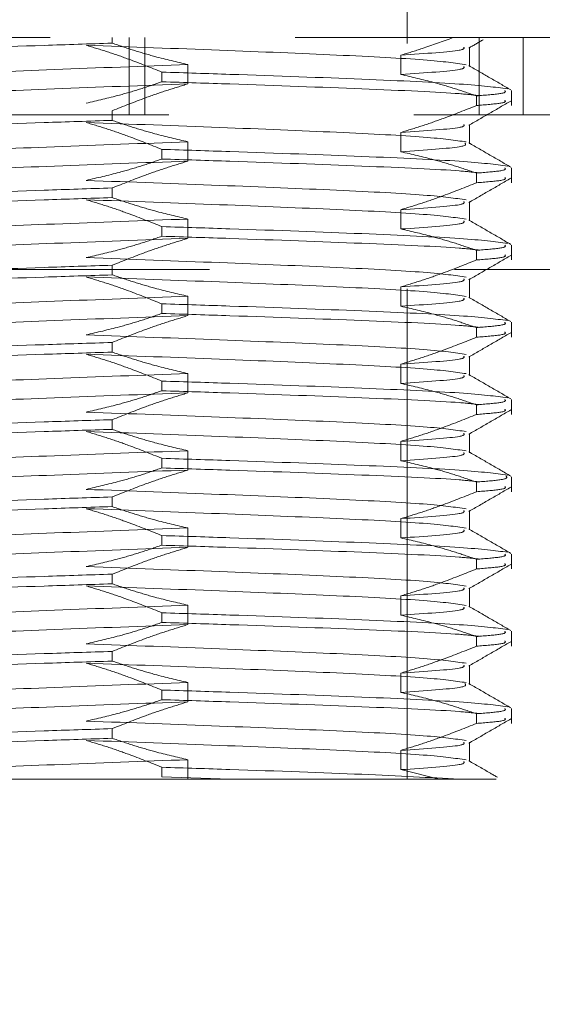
# Model space of a CAD drawing. Header units: millimetres. Extents: x 373 to 928, y 275 to 747.
# Tile 61 of 117: x 706.77 to 708.12, y 356.12 to 358.67. Entities that reach past the tile are written whole.
import ezdxf

# ---------------------------------------------------------------- set-up
doc = ezdxf.new("R2010")
doc.units = ezdxf.units.MM
doc.linetypes.add('HIDDEN', pattern=[1.905, 1.27, -0.635])
doc.styles.add('SLDTEXTSTYLE0', font='TXT', dxfattribs={"width": 0.75})
doc.dimstyles.new('SLDDIMSTYLE0', dxfattribs={"dimtxt": 3.5, "dimasz": 3.556, "dimexe": 0, "dimexo": 0.0625, "dimgap": 0.875, "dimtad": 1, "dimdec": 0, "dimlfac": 5, "dimrnd": 1e-09, "dimzin": 12, "dimdsep": 46, "dimtxsty": 'SLDTEXTSTYLE0', "dimblk1": 'CLOSED', "dimblk2": 'CLOSED', "dimsah": 1, "dimcen": 0.09, "dimadec": 0, "dimazin": 3, "dimtfac": 1, "dimtdec": 0, "dimtofl": 0, "dimtmove": 0, "dimatfit": 3, "dimldrblk": 'CLOSED', "dimfxl": 0, "dimfrac": 2, "dimtolj": 1, "dimtzin": 12, "dimarcsym": 0})

# ---------------------------------------------------------------- blocks, each defined once
blk = doc.blocks.new('_Closed')
at = {"color": 0, "linetype": 'ByBlock', "lineweight": -2}
for p, q in [((-1, 0.166667), (0, 0)), ((-1, 0.166667), (-1, -0.166667)), ((0, 0), (-1, -0.166667)), ((0, 0), (-1, 0))]:
    blk.add_line(p, q, dxfattribs=at)
blk = doc.blocks.new('_D')
at = {"color": 7, "linetype": 'Continuous', "lineweight": 0}
for p, q in [((715.4742, 535.1976), (750.6968, 535.1976)), ((749.6968, 535.1976), (749.6968, 275.2266)), ((668.6714, 275.2266), (750.6968, 275.2266))]:
    blk.add_line(p, q, dxfattribs=at)
at = {"color": 7, "linetype": 'Continuous', "lineweight": 18, "xscale": 3.556, "yscale": 3.556}
for p, rotation in [((749.6968, 535.1976, -1.633), 90.0000000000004), ((749.6968, 275.2266, -1.633), 270.0000000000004)]:
    blk.add_blockref('_Closed', p, dxfattribs=dict(at, rotation=rotation))
at = {"color": 7, "linetype": 'Continuous', "lineweight": 18, "insert": (745.1851, 417.7291), "char_height": 3.5, "attachment_point": 1, "rotation": 90, "style": 'SLDTEXTSTYLE0'}
blk.add_mtext('1300', dxfattribs=at)

msp = doc.modelspace()

# ---------------------------------------------------------------- linework, layer by layer
at = {"color": 7, "linetype": 'HIDDEN', "lineweight": 18}
for p, q in [((707.774, 356.7014), (707.774, 360.6214)), ((703.674, 358.6214), (708.8062, 358.6214)), ((707.0095, 358.6072), (707.0095, 358.6214)), ((707.0537, 358.4214), (707.0537, 358.6214)), ((707.0942, 358.4214), (707.0942, 358.6214)), ((707.9603, 358.4214), (707.9603, 358.6214)), ((708.074, 358.4214), (708.074, 358.6214)), ((707.9357, 358.5468), (707.9357, 358.5968)), ((707.7572, 358.526), (707.7572, 358.576)), ((707.2059, 358.5518), (707.2059, 358.5018)), ((707.1384, 358.5072), (707.1384, 358.5322)), ((707.9535, 358.4707), (707.9535, 358.4457)), ((708.044, 358.4457), (708.044, 358.4844)), ((709.0609, 358.4214), (703.174, 358.4214)), ((707.0095, 358.4072), (707.0095, 358.4322)), ((707.9357, 358.3468), (707.9357, 358.3968)), ((707.7572, 358.326), (707.7572, 358.376)), ((707.2059, 358.3518), (707.2059, 358.3018)), ((707.1384, 358.3072), (707.1384, 358.3322)), ((708.044, 358.2457), (708.044, 358.2844)), ((707.9535, 358.2707), (707.9535, 358.2457)), ((707.0095, 358.2072), (707.0095, 358.2322)), ((707.9357, 358.1468), (707.9357, 358.1968)), ((707.7572, 358.126), (707.7572, 358.176)), ((707.1384, 358.1072), (707.1384, 358.1322)), ((707.2059, 358.1518), (707.2059, 358.1018)), ((708.044, 358.0457), (708.044, 358.0844)), ((707.9535, 358.0707), (707.9535, 358.0457)), ((707.0095, 358.0072), (707.0095, 358.0322)), ((711.0717, 358.0214), (703.0762, 358.0214)), ((707.9357, 357.9468), (707.9357, 357.9968)), ((707.7572, 357.926), (707.7572, 357.976)), ((707.1384, 357.9072), (707.1384, 357.9322)), ((707.2059, 357.9518), (707.2059, 357.9018)), ((708.044, 357.8457), (708.044, 357.8844)), ((707.9535, 357.8707), (707.9535, 357.8457)), ((707.0095, 357.8072), (707.0095, 357.8322)), ((707.7572, 357.726), (707.7572, 357.776)), ((707.9357, 357.7468), (707.9357, 357.7968)), ((707.2059, 357.7518), (707.2059, 357.7018)), ((707.1384, 357.7072), (707.1384, 357.7322)), ((708.044, 357.6457), (708.044, 357.6844)), ((707.9535, 357.6707), (707.9535, 357.6457)), ((707.0095, 357.6072), (707.0095, 357.6322)), ((707.9357, 357.5468), (707.9357, 357.5968)), ((707.7572, 357.526), (707.7572, 357.576)), ((707.2059, 357.5518), (707.2059, 357.5018)), ((707.1384, 357.5072), (707.1384, 357.5322)), ((707.9535, 357.4707), (707.9535, 357.4457)), ((708.044, 357.4457), (708.044, 357.4844)), ((707.0095, 357.4072), (707.0095, 357.4322)), ((707.9357, 357.3468), (707.9357, 357.3968)), ((707.7572, 357.326), (707.7572, 357.376)), ((707.2059, 357.3518), (707.2059, 357.3018)), ((707.1384, 357.3072), (707.1384, 357.3322)), ((707.9535, 357.2707), (707.9535, 357.2457)), ((708.044, 357.2457), (708.044, 357.2844)), ((707.0095, 357.2072), (707.0095, 357.2322)), ((707.9357, 357.1468), (707.9357, 357.1968)), ((707.7572, 357.126), (707.7572, 357.176)), ((707.2059, 357.1518), (707.2059, 357.1018)), ((707.1384, 357.1072), (707.1384, 357.1322)), ((707.9535, 357.0707), (707.9535, 357.0457)), ((708.044, 357.0457), (708.044, 357.0844)), ((707.0095, 357.0072), (707.0095, 357.0322)), ((707.9357, 356.9468), (707.9357, 356.9968)), ((707.7572, 356.926), (707.7572, 356.976)), ((707.1384, 356.9072), (707.1384, 356.9322)), ((707.2059, 356.9518), (707.2059, 356.9018)), ((708.044, 356.8457), (708.044, 356.8844)), ((707.9535, 356.8707), (707.9535, 356.8457)), ((707.0095, 356.8072), (707.0095, 356.8322)), ((707.9357, 356.7468), (707.9357, 356.7968)), ((707.7572, 356.726), (707.7572, 356.776)), ((707.1384, 356.7072), (707.1384, 356.7322)), ((707.2059, 356.7518), (707.2059, 356.7018)), ((707.3147, 356.7014), (707.1384, 356.7072)), ((707.8566, 356.7014), (707.7572, 356.726)), ((707.1958, 356.7014), (707.2059, 356.7018)), ((707.1958, 356.7014), (707.2046, 356.7014)), ((707.2059, 356.7018), (707.2046, 356.7014)), ((707.2046, 356.7014), (707.8566, 356.7014))]:
    msp.add_line(p, q, dxfattribs=at)
for points, knots in [([(707.7572, 358.576), (707.7756, 358.5816), (707.821, 358.5953), (707.8656, 358.6117), (707.8921, 358.6214)], [0, 0, 0, 0, 0.406614, 1, 1, 1, 1]), ([(707.9338, 358.5947), (707.9455, 358.6015), (707.9578, 358.6086), (707.9702, 358.6157), (707.9708, 358.6161)], [0, 0, 0, 0, 0.9514352, 1, 1, 1, 1]), ([(706.1211, 358.5594), (706.1166, 358.5609), (706.0994, 358.5666), (706.2238, 358.5764), (706.475, 358.5889), (706.7658, 358.5993), (706.9504, 358.6053), (707.0095, 358.6072)], [0, 0, 0, 0, 0.094064, 0.355006, 0.615949, 0.876891, 1, 1, 1, 1]), ([(707.927, 358.5514), (707.8982, 358.5556), (707.8407, 358.5639), (707.6031, 358.5764), (707.2898, 358.589), (707.0591, 358.5975), (706.942, 358.6018)], [0, 0, 0, 0, 0.248154, 0.496308, 0.744462, 1, 1, 1, 1]), ([(706.942, 358.6018), (706.9604, 358.5962), (706.9973, 358.5851), (707.0629, 358.5623), (707.1096, 358.5436), (707.1384, 358.5322)], [0, 0, 0, 0, 0.278221, 0.556433, 1, 1, 1, 1]), ([(707.0095, 358.6072), (707.0278, 358.601), (707.0644, 358.5886), (707.1297, 358.5693), (707.1772, 358.5584), (707.2059, 358.5518)], [0, 0, 0, 0, 0.282643, 0.565293, 1, 1, 1, 1]), ([(707.7572, 358.576), (707.8213, 358.5803), (707.9253, 358.5873), (707.9218, 358.5942), (707.9204, 358.5969)], [0, 0, 0, 0, 0.617401, 1, 1, 1, 1]), ([(706.2275, 358.4969), (706.2234, 358.4984), (706.2081, 358.5041), (706.3187, 358.5139), (706.5417, 358.5264), (706.8589, 358.539), (707.0891, 358.5475), (707.2059, 358.5518)], [0, 0, 0, 0, 0.0824, 0.310106, 0.537812, 0.765518, 1, 1, 1, 1]), ([(707.7572, 358.526), (707.8213, 358.5303), (707.9254, 358.5373), (707.9218, 358.5443), (707.9204, 358.5469)], [0, 0, 0, 0, 0.616886, 1, 1, 1, 1]), ([(708.0424, 358.4861), (708.0243, 358.4966), (707.9882, 358.5175), (707.952, 358.5384), (707.9339, 358.5489)], [0, 0, 0, 0, 0.500045, 1, 1, 1, 1]), ([(708.0342, 358.4889), (708.0018, 358.4931), (707.937, 358.5014), (707.6694, 358.5139), (707.3825, 358.5243), (707.1976, 358.5303), (707.1384, 358.5322)], [0, 0, 0, 0, 0.288036, 0.576072, 0.864108, 1, 1, 1, 1]), ([(707.9535, 358.4707), (707.9353, 358.4769), (707.8987, 358.4892), (707.8334, 358.5086), (707.7859, 358.5195), (707.7572, 358.526)], [0, 0, 0, 0, 0.2826427, 0.5652926, 1, 1, 1, 1]), ([(706.2275, 358.4469), (706.2234, 358.4484), (706.2081, 358.4541), (706.3187, 358.4639), (706.5417, 358.4764), (706.8589, 358.489), (707.0891, 358.4975), (707.2059, 358.5018)], [0, 0, 0, 0, 0.0821086, 0.3098871, 0.5376656, 0.7654441, 1, 1, 1, 1]), ([(707.1384, 358.5072), (707.1201, 358.501), (707.0835, 358.4886), (707.0182, 358.4693), (706.9707, 358.4584), (706.942, 358.4518)], [0, 0, 0, 0, 0.282643, 0.565293, 1, 1, 1, 1]), ([(707.2059, 358.5018), (707.1875, 358.4962), (707.1506, 358.4851), (707.085, 358.4623), (707.0383, 358.4436), (707.0095, 358.4322)], [0, 0, 0, 0, 0.278221, 0.556433, 1, 1, 1, 1]), ([(707.9601, 358.4713), (707.9452, 358.473), (707.8942, 358.4789), (707.6658, 358.4889), (707.3829, 358.4993), (707.1977, 358.5053), (707.1384, 358.5072)], [0, 0, 0, 0, 0.142165, 0.489216, 0.836266, 1, 1, 1, 1]), ([(707.9535, 358.4707), (707.9771, 358.4726), (708.0327, 358.4771), (708.0289, 358.4817), (708.0268, 358.4844)], [0, 0, 0, 0, 0.424533, 1, 1, 1, 1]), ([(707.7572, 358.376), (707.7756, 358.3816), (707.8125, 358.3928), (707.8781, 358.4156), (707.9248, 358.4342), (707.9535, 358.4457)], [0, 0, 0, 0, 0.278221, 0.556433, 1, 1, 1, 1]), ([(707.9338, 358.3947), (707.9519, 358.4051), (707.988, 358.426), (708.0242, 358.4469), (708.0422, 358.4574)], [0, 0, 0, 0, 0.499963, 1, 1, 1, 1]), ([(707.9535, 358.4457), (707.9771, 358.4476), (708.0327, 358.4521), (708.0289, 358.4567), (708.0268, 358.4594)], [0, 0, 0, 0, 0.424533, 1, 1, 1, 1]), ([(706.1211, 358.3594), (706.1166, 358.3609), (706.0994, 358.3666), (706.2238, 358.3764), (706.475, 358.3889), (706.7658, 358.3993), (706.9504, 358.4053), (707.0095, 358.4072)], [0, 0, 0, 0, 0.0940641, 0.3550063, 0.6159486, 0.8768909, 1, 1, 1, 1]), ([(707.927, 358.3514), (707.8982, 358.3556), (707.8407, 358.3639), (707.6031, 358.3764), (707.2898, 358.389), (707.0591, 358.3975), (706.942, 358.4018)], [0, 0, 0, 0, 0.248154, 0.496308, 0.744462, 1, 1, 1, 1]), ([(706.942, 358.4018), (706.9604, 358.3962), (706.9973, 358.3851), (707.0629, 358.3623), (707.1096, 358.3436), (707.1384, 358.3322)], [0, 0, 0, 0, 0.278221, 0.556433, 1, 1, 1, 1]), ([(707.0095, 358.4072), (707.0278, 358.401), (707.0644, 358.3886), (707.1297, 358.3693), (707.1772, 358.3584), (707.2059, 358.3518)], [0, 0, 0, 0, 0.282643, 0.565293, 1, 1, 1, 1]), ([(707.7572, 358.376), (707.8213, 358.3803), (707.9253, 358.3873), (707.9218, 358.3942), (707.9204, 358.3969)], [0, 0, 0, 0, 0.617401, 1, 1, 1, 1]), ([(706.2275, 358.2969), (706.2234, 358.2984), (706.2081, 358.3041), (706.3187, 358.3139), (706.5417, 358.3264), (706.8589, 358.339), (707.0891, 358.3475), (707.2059, 358.3518)], [0, 0, 0, 0, 0.0824, 0.310106, 0.537812, 0.765518, 1, 1, 1, 1]), ([(707.7572, 358.326), (707.8201, 358.3303), (707.9322, 358.338), (707.9261, 358.3456), (707.9234, 358.349)], [0, 0, 0, 0, 0.5617784, 1, 1, 1, 1]), ([(708.0424, 358.2861), (708.0243, 358.2966), (707.9882, 358.3175), (707.952, 358.3384), (707.9339, 358.3489)], [0, 0, 0, 0, 0.500045, 1, 1, 1, 1]), ([(708.0342, 358.2889), (708.0018, 358.2931), (707.937, 358.3014), (707.6694, 358.3139), (707.3825, 358.3243), (707.1976, 358.3303), (707.1384, 358.3322)], [0, 0, 0, 0, 0.288036, 0.576072, 0.864108, 1, 1, 1, 1]), ([(707.9535, 358.2707), (707.9353, 358.2769), (707.8987, 358.2892), (707.8334, 358.3086), (707.7859, 358.3195), (707.7572, 358.326)], [0, 0, 0, 0, 0.282643, 0.565293, 1, 1, 1, 1]), ([(706.2275, 358.2469), (706.2234, 358.2484), (706.2081, 358.2541), (706.3187, 358.2639), (706.5417, 358.2764), (706.8589, 358.289), (707.0891, 358.2975), (707.2059, 358.3018)], [0, 0, 0, 0, 0.082109, 0.309887, 0.537666, 0.765444, 1, 1, 1, 1]), ([(707.1384, 358.3072), (707.1201, 358.301), (707.0835, 358.2886), (707.0182, 358.2693), (706.9707, 358.2584), (706.942, 358.2518)], [0, 0, 0, 0, 0.2826427, 0.5652926, 1, 1, 1, 1]), ([(707.2059, 358.3018), (707.1875, 358.2962), (707.1506, 358.2851), (707.085, 358.2623), (707.0383, 358.2436), (707.0095, 358.2322)], [0, 0, 0, 0, 0.278221, 0.556433, 1, 1, 1, 1]), ([(707.9601, 358.2713), (707.9452, 358.273), (707.8942, 358.2789), (707.6658, 358.2889), (707.3829, 358.2993), (707.1977, 358.3053), (707.1384, 358.3072)], [0, 0, 0, 0, 0.1421653, 0.4892158, 0.8362662, 1, 1, 1, 1]), ([(707.9535, 358.2707), (707.9771, 358.2726), (708.0327, 358.2771), (708.0289, 358.2817), (708.0268, 358.2844)], [0, 0, 0, 0, 0.424533, 1, 1, 1, 1]), ([(707.9535, 358.2457), (707.9771, 358.2476), (708.0327, 358.2521), (708.0289, 358.2567), (708.0268, 358.2594)], [0, 0, 0, 0, 0.424533, 1, 1, 1, 1]), ([(707.927, 358.2014), (707.8982, 358.2056), (707.8407, 358.2139), (707.6031, 358.2264), (707.2898, 358.239), (707.0591, 358.2475), (706.942, 358.2518)], [0, 0, 0, 0, 0.2481541, 0.4963082, 0.7444623, 1, 1, 1, 1]), ([(707.7572, 358.176), (707.7756, 358.1816), (707.8125, 358.1928), (707.8781, 358.2156), (707.9248, 358.2342), (707.9535, 358.2457)], [0, 0, 0, 0, 0.278221, 0.556433, 1, 1, 1, 1]), ([(707.9338, 358.1947), (707.9519, 358.2051), (707.988, 358.226), (708.0242, 358.2469), (708.0422, 358.2574)], [0, 0, 0, 0, 0.499963, 1, 1, 1, 1]), ([(706.1211, 358.1844), (706.1166, 358.1859), (706.0994, 358.1916), (706.2238, 358.2014), (706.475, 358.2139), (706.7658, 358.2243), (706.9504, 358.2303), (707.0095, 358.2322)], [0, 0, 0, 0, 0.094064, 0.355006, 0.615949, 0.876891, 1, 1, 1, 1]), ([(706.1211, 358.1594), (706.1166, 358.1609), (706.0994, 358.1666), (706.2238, 358.1764), (706.475, 358.1889), (706.7658, 358.1993), (706.9504, 358.2053), (707.0095, 358.2072)], [0, 0, 0, 0, 0.094064, 0.355006, 0.615949, 0.876891, 1, 1, 1, 1]), ([(707.0095, 358.2072), (707.0278, 358.201), (707.0644, 358.1886), (707.1297, 358.1693), (707.1772, 358.1584), (707.2059, 358.1518)], [0, 0, 0, 0, 0.282643, 0.565293, 1, 1, 1, 1]), ([(707.927, 358.1514), (707.8982, 358.1556), (707.8407, 358.1639), (707.6031, 358.1764), (707.2898, 358.189), (707.0591, 358.1975), (706.942, 358.2018)], [0, 0, 0, 0, 0.248154, 0.496308, 0.744462, 1, 1, 1, 1]), ([(706.942, 358.2018), (706.9604, 358.1962), (706.9973, 358.1851), (707.0629, 358.1623), (707.1096, 358.1436), (707.1384, 358.1322)], [0, 0, 0, 0, 0.278221, 0.556433, 1, 1, 1, 1]), ([(707.7572, 358.176), (707.8213, 358.1803), (707.9253, 358.1873), (707.9218, 358.1942), (707.9204, 358.1969)], [0, 0, 0, 0, 0.617401, 1, 1, 1, 1]), ([(706.2275, 358.0969), (706.2234, 358.0984), (706.2081, 358.1041), (706.3187, 358.1139), (706.5417, 358.1264), (706.8589, 358.139), (707.0891, 358.1475), (707.2059, 358.1518)], [0, 0, 0, 0, 0.0824, 0.310106, 0.537812, 0.765518, 1, 1, 1, 1]), ([(708.0342, 358.0889), (708.0018, 358.0931), (707.937, 358.1014), (707.6694, 358.1139), (707.3825, 358.1243), (707.1976, 358.1303), (707.1384, 358.1322)], [0, 0, 0, 0, 0.288036, 0.576072, 0.864108, 1, 1, 1, 1]), ([(707.7572, 358.126), (707.8213, 358.1303), (707.9254, 358.1373), (707.9218, 358.1443), (707.9204, 358.1469)], [0, 0, 0, 0, 0.616886, 1, 1, 1, 1]), ([(708.0424, 358.0861), (708.0243, 358.0966), (707.9882, 358.1175), (707.952, 358.1384), (707.9339, 358.1489)], [0, 0, 0, 0, 0.500045, 1, 1, 1, 1]), ([(707.1384, 358.1072), (707.1201, 358.101), (707.0835, 358.0886), (707.0182, 358.0693), (706.9707, 358.0584), (706.942, 358.0518)], [0, 0, 0, 0, 0.2826427, 0.5652926, 1, 1, 1, 1]), ([(707.9601, 358.0713), (707.9452, 358.073), (707.8942, 358.0789), (707.6658, 358.0889), (707.3829, 358.0993), (707.1977, 358.1053), (707.1384, 358.1072)], [0, 0, 0, 0, 0.142165, 0.489216, 0.836266, 1, 1, 1, 1]), ([(707.9535, 358.0707), (707.9353, 358.0769), (707.8987, 358.0892), (707.8334, 358.1086), (707.7859, 358.1195), (707.7572, 358.126)], [0, 0, 0, 0, 0.282643, 0.565293, 1, 1, 1, 1]), ([(706.2275, 358.0469), (706.2234, 358.0484), (706.2081, 358.0541), (706.3187, 358.0639), (706.5417, 358.0764), (706.8589, 358.089), (707.0891, 358.0975), (707.2059, 358.1018)], [0, 0, 0, 0, 0.082109, 0.309887, 0.537666, 0.765444, 1, 1, 1, 1]), ([(707.2059, 358.1018), (707.1875, 358.0962), (707.1506, 358.0851), (707.085, 358.0623), (707.0383, 358.0436), (707.0095, 358.0322)], [0, 0, 0, 0, 0.278221, 0.556433, 1, 1, 1, 1]), ([(707.9535, 358.0707), (707.9771, 358.0726), (708.0327, 358.0771), (708.0289, 358.0817), (708.0268, 358.0844)], [0, 0, 0, 0, 0.424533, 1, 1, 1, 1]), ([(707.9338, 357.9947), (707.9519, 358.0051), (707.988, 358.026), (708.0242, 358.0469), (708.0422, 358.0574)], [0, 0, 0, 0, 0.499963, 1, 1, 1, 1]), ([(707.9535, 358.0457), (707.9771, 358.0476), (708.0327, 358.0521), (708.0289, 358.0567), (708.0268, 358.0594)], [0, 0, 0, 0, 0.424533, 1, 1, 1, 1]), ([(706.1211, 357.9844), (706.1166, 357.9859), (706.0994, 357.9916), (706.2238, 358.0014), (706.475, 358.0139), (706.7658, 358.0243), (706.9504, 358.0303), (707.0095, 358.0322)], [0, 0, 0, 0, 0.094064, 0.355006, 0.615949, 0.876891, 1, 1, 1, 1]), ([(707.927, 358.0014), (707.8982, 358.0056), (707.8407, 358.0139), (707.6031, 358.0264), (707.2898, 358.039), (707.0591, 358.0475), (706.942, 358.0518)], [0, 0, 0, 0, 0.248154, 0.496308, 0.744462, 1, 1, 1, 1]), ([(707.7572, 357.976), (707.7756, 357.9816), (707.8125, 357.9928), (707.8781, 358.0156), (707.9248, 358.0342), (707.9535, 358.0457)], [0, 0, 0, 0, 0.278221, 0.556433, 1, 1, 1, 1]), ([(706.1211, 357.9594), (706.1166, 357.9609), (706.0994, 357.9666), (706.2238, 357.9764), (706.475, 357.9889), (706.7658, 357.9993), (706.9504, 358.0053), (707.0095, 358.0072)], [0, 0, 0, 0, 0.094064, 0.355006, 0.615949, 0.876891, 1, 1, 1, 1]), ([(707.0095, 358.0072), (707.0278, 358.001), (707.0644, 357.9886), (707.1297, 357.9693), (707.1772, 357.9584), (707.2059, 357.9518)], [0, 0, 0, 0, 0.282643, 0.565293, 1, 1, 1, 1]), ([(707.927, 357.9514), (707.8982, 357.9556), (707.8407, 357.9639), (707.6031, 357.9764), (707.2898, 357.989), (707.0591, 357.9975), (706.942, 358.0018)], [0, 0, 0, 0, 0.248154, 0.496308, 0.744462, 1, 1, 1, 1]), ([(706.942, 358.0018), (706.9604, 357.9962), (706.9973, 357.9851), (707.0629, 357.9623), (707.1096, 357.9436), (707.1384, 357.9322)], [0, 0, 0, 0, 0.278221, 0.556433, 1, 1, 1, 1]), ([(707.7572, 357.976), (707.8213, 357.9803), (707.9253, 357.9873), (707.9218, 357.9942), (707.9204, 357.9969)], [0, 0, 0, 0, 0.617401, 1, 1, 1, 1]), ([(706.2275, 357.8969), (706.2234, 357.8984), (706.2081, 357.9041), (706.3187, 357.9139), (706.5417, 357.9264), (706.8589, 357.939), (707.0891, 357.9475), (707.2059, 357.9518)], [0, 0, 0, 0, 0.0824, 0.310106, 0.537812, 0.765518, 1, 1, 1, 1]), ([(708.0342, 357.8889), (708.0018, 357.8931), (707.937, 357.9014), (707.6694, 357.9139), (707.3825, 357.9243), (707.1976, 357.9303), (707.1384, 357.9322)], [0, 0, 0, 0, 0.288036, 0.576072, 0.864108, 1, 1, 1, 1]), ([(707.7572, 357.926), (707.8213, 357.9303), (707.9254, 357.9373), (707.9218, 357.9443), (707.9204, 357.9469)], [0, 0, 0, 0, 0.616886, 1, 1, 1, 1]), ([(708.0424, 357.8861), (708.0243, 357.8966), (707.9882, 357.9175), (707.952, 357.9384), (707.9339, 357.9489)], [0, 0, 0, 0, 0.5000446, 1, 1, 1, 1]), ([(706.2275, 357.8469), (706.2234, 357.8484), (706.2081, 357.8541), (706.3187, 357.8639), (706.5417, 357.8764), (706.8589, 357.889), (707.0891, 357.8975), (707.2059, 357.9018)], [0, 0, 0, 0, 0.082109, 0.309887, 0.537666, 0.765444, 1, 1, 1, 1]), ([(707.1384, 357.9072), (707.1201, 357.901), (707.0835, 357.8886), (707.0182, 357.8693), (706.9707, 357.8584), (706.942, 357.8518)], [0, 0, 0, 0, 0.282643, 0.565293, 1, 1, 1, 1]), ([(707.2059, 357.9018), (707.1875, 357.8962), (707.1506, 357.8851), (707.085, 357.8623), (707.0383, 357.8436), (707.0095, 357.8322)], [0, 0, 0, 0, 0.278221, 0.556433, 1, 1, 1, 1]), ([(707.9601, 357.8713), (707.9452, 357.873), (707.8942, 357.8789), (707.6658, 357.8889), (707.3829, 357.8993), (707.1977, 357.9053), (707.1384, 357.9072)], [0, 0, 0, 0, 0.1421653, 0.4892158, 0.8362662, 1, 1, 1, 1]), ([(707.9535, 357.8707), (707.9353, 357.8769), (707.8987, 357.8892), (707.8334, 357.9086), (707.7859, 357.9195), (707.7572, 357.926)], [0, 0, 0, 0, 0.282643, 0.565293, 1, 1, 1, 1]), ([(707.9535, 357.8707), (707.9771, 357.8726), (708.0327, 357.8771), (708.0289, 357.8817), (708.0268, 357.8844)], [0, 0, 0, 0, 0.424533, 1, 1, 1, 1]), ([(707.927, 357.8014), (707.8982, 357.8056), (707.8407, 357.8139), (707.6031, 357.8264), (707.2898, 357.839), (707.0591, 357.8475), (706.942, 357.8518)], [0, 0, 0, 0, 0.2481541, 0.4963082, 0.7444623, 1, 1, 1, 1]), ([(707.9338, 357.7947), (707.9519, 357.8051), (707.988, 357.826), (708.0242, 357.8469), (708.0422, 357.8574)], [0, 0, 0, 0, 0.499963, 1, 1, 1, 1]), ([(707.9535, 357.8457), (707.9771, 357.8476), (708.0327, 357.8521), (708.0289, 357.8567), (708.0268, 357.8594)], [0, 0, 0, 0, 0.424533, 1, 1, 1, 1]), ([(706.1211, 357.7844), (706.1166, 357.7859), (706.0994, 357.7916), (706.2238, 357.8014), (706.475, 357.8139), (706.7658, 357.8243), (706.9504, 357.8303), (707.0095, 357.8322)], [0, 0, 0, 0, 0.094064, 0.355006, 0.615949, 0.876891, 1, 1, 1, 1]), ([(707.7572, 357.776), (707.7756, 357.7816), (707.8125, 357.7928), (707.8781, 357.8156), (707.9248, 357.8342), (707.9535, 357.8457)], [0, 0, 0, 0, 0.278221, 0.556433, 1, 1, 1, 1]), ([(706.1211, 357.7594), (706.1166, 357.7609), (706.0994, 357.7666), (706.2238, 357.7764), (706.475, 357.7889), (706.7658, 357.7993), (706.9504, 357.8053), (707.0095, 357.8072)], [0, 0, 0, 0, 0.094064, 0.355006, 0.615949, 0.876891, 1, 1, 1, 1]), ([(707.927, 357.7514), (707.8982, 357.7556), (707.8407, 357.7639), (707.6031, 357.7764), (707.2898, 357.789), (707.0591, 357.7975), (706.942, 357.8018)], [0, 0, 0, 0, 0.2481541, 0.4963082, 0.7444623, 1, 1, 1, 1]), ([(706.942, 357.8018), (706.9604, 357.7962), (706.9973, 357.7851), (707.0629, 357.7623), (707.1096, 357.7436), (707.1384, 357.7322)], [0, 0, 0, 0, 0.278221, 0.556433, 1, 1, 1, 1]), ([(707.0095, 357.8072), (707.0278, 357.801), (707.0644, 357.7886), (707.1297, 357.7693), (707.1772, 357.7584), (707.2059, 357.7518)], [0, 0, 0, 0, 0.282643, 0.565293, 1, 1, 1, 1]), ([(707.7572, 357.776), (707.8213, 357.7803), (707.9253, 357.7873), (707.9218, 357.7942), (707.9204, 357.7969)], [0, 0, 0, 0, 0.617401, 1, 1, 1, 1]), ([(706.2275, 357.6969), (706.2234, 357.6984), (706.2081, 357.7041), (706.3187, 357.7139), (706.5417, 357.7264), (706.8589, 357.739), (707.0891, 357.7475), (707.2059, 357.7518)], [0, 0, 0, 0, 0.0823997, 0.310106, 0.5378122, 0.7655185, 1, 1, 1, 1]), ([(708.0424, 357.6861), (708.0243, 357.6966), (707.9882, 357.7175), (707.952, 357.7384), (707.9339, 357.7489)], [0, 0, 0, 0, 0.500045, 1, 1, 1, 1]), ([(708.0342, 357.6889), (708.0018, 357.6931), (707.937, 357.7014), (707.6694, 357.7139), (707.3825, 357.7243), (707.1976, 357.7303), (707.1384, 357.7322)], [0, 0, 0, 0, 0.288036, 0.576072, 0.864108, 1, 1, 1, 1]), ([(707.7572, 357.726), (707.8213, 357.7303), (707.9254, 357.7373), (707.9218, 357.7443), (707.9204, 357.7469)], [0, 0, 0, 0, 0.616886, 1, 1, 1, 1]), ([(707.9535, 357.6707), (707.9353, 357.6769), (707.8987, 357.6892), (707.8334, 357.7086), (707.7859, 357.7195), (707.7572, 357.726)], [0, 0, 0, 0, 0.282643, 0.565293, 1, 1, 1, 1]), ([(706.2275, 357.6469), (706.2234, 357.6484), (706.2081, 357.6541), (706.3187, 357.6639), (706.5417, 357.6764), (706.8589, 357.689), (707.0891, 357.6975), (707.2059, 357.7018)], [0, 0, 0, 0, 0.0821086, 0.3098871, 0.5376656, 0.7654441, 1, 1, 1, 1]), ([(707.1384, 357.7072), (707.1201, 357.701), (707.0835, 357.6886), (707.0182, 357.6693), (706.9707, 357.6584), (706.942, 357.6518)], [0, 0, 0, 0, 0.2826427, 0.5652926, 1, 1, 1, 1]), ([(707.2059, 357.7018), (707.1875, 357.6962), (707.1506, 357.6851), (707.085, 357.6623), (707.0383, 357.6436), (707.0095, 357.6322)], [0, 0, 0, 0, 0.278221, 0.556433, 1, 1, 1, 1]), ([(707.9601, 357.6713), (707.9452, 357.673), (707.8942, 357.6789), (707.6658, 357.6889), (707.3829, 357.6993), (707.1977, 357.7053), (707.1384, 357.7072)], [0, 0, 0, 0, 0.142165, 0.489216, 0.836266, 1, 1, 1, 1]), ([(707.9535, 357.6707), (707.9771, 357.6726), (708.0327, 357.6771), (708.0289, 357.6817), (708.0268, 357.6844)], [0, 0, 0, 0, 0.424533, 1, 1, 1, 1]), ([(707.927, 357.6014), (707.8982, 357.6056), (707.8407, 357.6139), (707.6031, 357.6264), (707.2898, 357.639), (707.0591, 357.6475), (706.942, 357.6518)], [0, 0, 0, 0, 0.2481541, 0.4963082, 0.7444623, 1, 1, 1, 1]), ([(707.9338, 357.5947), (707.9519, 357.6051), (707.988, 357.626), (708.0242, 357.6469), (708.0422, 357.6574)], [0, 0, 0, 0, 0.499963, 1, 1, 1, 1]), ([(707.9535, 357.6457), (707.9771, 357.6476), (708.0327, 357.6521), (708.0289, 357.6567), (708.0268, 357.6594)], [0, 0, 0, 0, 0.424533, 1, 1, 1, 1]), ([(706.1211, 357.5844), (706.1166, 357.5859), (706.0994, 357.5916), (706.2238, 357.6014), (706.475, 357.6139), (706.7658, 357.6243), (706.9504, 357.6303), (707.0095, 357.6322)], [0, 0, 0, 0, 0.094064, 0.355006, 0.615949, 0.876891, 1, 1, 1, 1]), ([(707.7572, 357.576), (707.7756, 357.5816), (707.8125, 357.5928), (707.8781, 357.6156), (707.9248, 357.6342), (707.9535, 357.6457)], [0, 0, 0, 0, 0.278221, 0.556433, 1, 1, 1, 1]), ([(706.1211, 357.5594), (706.1166, 357.5609), (706.0994, 357.5666), (706.2238, 357.5764), (706.475, 357.5889), (706.7658, 357.5993), (706.9504, 357.6053), (707.0095, 357.6072)], [0, 0, 0, 0, 0.094064, 0.355006, 0.615949, 0.876891, 1, 1, 1, 1]), ([(707.927, 357.5514), (707.8982, 357.5556), (707.8407, 357.5639), (707.6031, 357.5764), (707.2898, 357.589), (707.0591, 357.5975), (706.942, 357.6018)], [0, 0, 0, 0, 0.248154, 0.496308, 0.744462, 1, 1, 1, 1]), ([(706.942, 357.6018), (706.9604, 357.5962), (706.9973, 357.5851), (707.0629, 357.5623), (707.1096, 357.5436), (707.1384, 357.5322)], [0, 0, 0, 0, 0.278221, 0.556433, 1, 1, 1, 1]), ([(707.0095, 357.6072), (707.0278, 357.601), (707.0644, 357.5886), (707.1297, 357.5693), (707.1772, 357.5584), (707.2059, 357.5518)], [0, 0, 0, 0, 0.282643, 0.565293, 1, 1, 1, 1]), ([(707.7572, 357.576), (707.8213, 357.5803), (707.9253, 357.5873), (707.9218, 357.5942), (707.9204, 357.5969)], [0, 0, 0, 0, 0.617401, 1, 1, 1, 1]), ([(706.2275, 357.4969), (706.2234, 357.4984), (706.2081, 357.5041), (706.3187, 357.5139), (706.5417, 357.5264), (706.8589, 357.539), (707.0891, 357.5475), (707.2059, 357.5518)], [0, 0, 0, 0, 0.0824, 0.310106, 0.537812, 0.765518, 1, 1, 1, 1]), ([(707.7572, 357.526), (707.8213, 357.5303), (707.9254, 357.5373), (707.9218, 357.5443), (707.9204, 357.5469)], [0, 0, 0, 0, 0.616886, 1, 1, 1, 1]), ([(708.0424, 357.4861), (708.0243, 357.4966), (707.9882, 357.5175), (707.952, 357.5384), (707.9339, 357.5489)], [0, 0, 0, 0, 0.500045, 1, 1, 1, 1]), ([(708.0342, 357.4889), (708.0018, 357.4931), (707.937, 357.5014), (707.6694, 357.5139), (707.3825, 357.5243), (707.1976, 357.5303), (707.1384, 357.5322)], [0, 0, 0, 0, 0.288036, 0.576072, 0.864108, 1, 1, 1, 1]), ([(707.9535, 357.4707), (707.9353, 357.4769), (707.8987, 357.4892), (707.8334, 357.5086), (707.7859, 357.5195), (707.7572, 357.526)], [0, 0, 0, 0, 0.282643, 0.565293, 1, 1, 1, 1]), ([(706.2275, 357.4469), (706.2234, 357.4484), (706.2081, 357.4541), (706.3187, 357.4639), (706.5417, 357.4764), (706.8589, 357.489), (707.0891, 357.4975), (707.2059, 357.5018)], [0, 0, 0, 0, 0.082109, 0.309887, 0.537666, 0.765444, 1, 1, 1, 1]), ([(707.1384, 357.5072), (707.1201, 357.501), (707.0835, 357.4886), (707.0182, 357.4693), (706.9707, 357.4584), (706.942, 357.4518)], [0, 0, 0, 0, 0.282643, 0.565293, 1, 1, 1, 1]), ([(707.2059, 357.5018), (707.1875, 357.4962), (707.1506, 357.4851), (707.085, 357.4623), (707.0383, 357.4436), (707.0095, 357.4322)], [0, 0, 0, 0, 0.278221, 0.556433, 1, 1, 1, 1]), ([(707.9601, 357.4713), (707.9452, 357.473), (707.8942, 357.4789), (707.6658, 357.4889), (707.3829, 357.4993), (707.1977, 357.5053), (707.1384, 357.5072)], [0, 0, 0, 0, 0.142165, 0.489216, 0.836266, 1, 1, 1, 1]), ([(707.9535, 357.4707), (707.9767, 357.4726), (708.0383, 357.4777), (708.033, 357.4829), (708.0297, 357.4862)], [0, 0, 0, 0, 0.3761981, 1, 1, 1, 1]), ([(707.927, 357.4014), (707.8982, 357.4056), (707.8407, 357.4139), (707.6031, 357.4264), (707.2898, 357.439), (707.0591, 357.4475), (706.942, 357.4518)], [0, 0, 0, 0, 0.2481541, 0.4963082, 0.7444623, 1, 1, 1, 1]), ([(707.7572, 357.376), (707.7756, 357.3816), (707.8125, 357.3928), (707.8781, 357.4156), (707.9248, 357.4342), (707.9535, 357.4457)], [0, 0, 0, 0, 0.2782208, 0.5564334, 1, 1, 1, 1]), ([(707.9338, 357.3947), (707.9519, 357.4051), (707.988, 357.426), (708.0242, 357.4469), (708.0422, 357.4574)], [0, 0, 0, 0, 0.499963, 1, 1, 1, 1]), ([(707.9535, 357.4457), (707.9771, 357.4476), (708.0327, 357.4521), (708.0289, 357.4567), (708.0268, 357.4594)], [0, 0, 0, 0, 0.424533, 1, 1, 1, 1]), ([(706.1211, 357.3844), (706.1166, 357.3859), (706.0994, 357.3916), (706.2238, 357.4014), (706.475, 357.4139), (706.7658, 357.4243), (706.9504, 357.4303), (707.0095, 357.4322)], [0, 0, 0, 0, 0.094064, 0.355006, 0.615949, 0.876891, 1, 1, 1, 1]), ([(706.1211, 357.3594), (706.1166, 357.3609), (706.0994, 357.3666), (706.2238, 357.3764), (706.475, 357.3889), (706.7658, 357.3993), (706.9504, 357.4053), (707.0095, 357.4072)], [0, 0, 0, 0, 0.094064, 0.355006, 0.615949, 0.876891, 1, 1, 1, 1]), ([(707.927, 357.3514), (707.8982, 357.3556), (707.8407, 357.3639), (707.6031, 357.3764), (707.2898, 357.389), (707.0591, 357.3975), (706.942, 357.4018)], [0, 0, 0, 0, 0.248154, 0.496308, 0.744462, 1, 1, 1, 1]), ([(706.942, 357.4018), (706.9604, 357.3962), (706.9973, 357.3851), (707.0629, 357.3623), (707.1096, 357.3436), (707.1384, 357.3322)], [0, 0, 0, 0, 0.278221, 0.556433, 1, 1, 1, 1]), ([(707.0095, 357.4072), (707.0278, 357.401), (707.0644, 357.3886), (707.1297, 357.3693), (707.1772, 357.3584), (707.2059, 357.3518)], [0, 0, 0, 0, 0.282643, 0.565293, 1, 1, 1, 1]), ([(707.7572, 357.376), (707.8213, 357.3803), (707.9253, 357.3873), (707.9218, 357.3942), (707.9204, 357.3969)], [0, 0, 0, 0, 0.617401, 1, 1, 1, 1]), ([(706.2275, 357.2969), (706.2234, 357.2984), (706.2081, 357.3041), (706.3187, 357.3139), (706.5417, 357.3264), (706.8589, 357.339), (707.0891, 357.3475), (707.2059, 357.3518)], [0, 0, 0, 0, 0.0824, 0.310106, 0.537812, 0.765518, 1, 1, 1, 1]), ([(707.7572, 357.326), (707.8213, 357.3303), (707.9254, 357.3373), (707.9218, 357.3443), (707.9204, 357.3469)], [0, 0, 0, 0, 0.616886, 1, 1, 1, 1]), ([(708.0424, 357.2861), (708.0243, 357.2966), (707.9882, 357.3175), (707.952, 357.3384), (707.9339, 357.3489)], [0, 0, 0, 0, 0.500045, 1, 1, 1, 1]), ([(708.0342, 357.2889), (708.0018, 357.2931), (707.937, 357.3014), (707.6694, 357.3139), (707.3825, 357.3243), (707.1976, 357.3303), (707.1384, 357.3322)], [0, 0, 0, 0, 0.2880361, 0.5760723, 0.8641084, 1, 1, 1, 1]), ([(707.9535, 357.2707), (707.9353, 357.2769), (707.8987, 357.2892), (707.8334, 357.3086), (707.7859, 357.3195), (707.7572, 357.326)], [0, 0, 0, 0, 0.282643, 0.565293, 1, 1, 1, 1]), ([(706.2275, 357.2469), (706.2234, 357.2484), (706.2081, 357.2541), (706.3187, 357.2639), (706.5417, 357.2764), (706.8589, 357.289), (707.0891, 357.2975), (707.2059, 357.3018)], [0, 0, 0, 0, 0.082109, 0.309887, 0.537666, 0.765444, 1, 1, 1, 1]), ([(707.1384, 357.3072), (707.1201, 357.301), (707.0835, 357.2886), (707.0182, 357.2693), (706.9707, 357.2584), (706.942, 357.2518)], [0, 0, 0, 0, 0.282643, 0.565293, 1, 1, 1, 1]), ([(707.2059, 357.3018), (707.1875, 357.2962), (707.1506, 357.2851), (707.085, 357.2623), (707.0383, 357.2436), (707.0095, 357.2322)], [0, 0, 0, 0, 0.278221, 0.556433, 1, 1, 1, 1]), ([(707.9601, 357.2713), (707.9452, 357.273), (707.8942, 357.2789), (707.6658, 357.2889), (707.3829, 357.2993), (707.1977, 357.3053), (707.1384, 357.3072)], [0, 0, 0, 0, 0.1421653, 0.4892158, 0.8362662, 1, 1, 1, 1]), ([(707.9535, 357.2707), (707.9771, 357.2726), (708.0327, 357.2771), (708.0289, 357.2817), (708.0268, 357.2844)], [0, 0, 0, 0, 0.424533, 1, 1, 1, 1]), ([(707.927, 357.2014), (707.8982, 357.2056), (707.8407, 357.2139), (707.6031, 357.2264), (707.2898, 357.239), (707.0591, 357.2475), (706.942, 357.2518)], [0, 0, 0, 0, 0.248154, 0.496308, 0.744462, 1, 1, 1, 1]), ([(707.7572, 357.176), (707.7756, 357.1816), (707.8125, 357.1928), (707.8781, 357.2156), (707.9248, 357.2342), (707.9535, 357.2457)], [0, 0, 0, 0, 0.278221, 0.556433, 1, 1, 1, 1]), ([(707.9338, 357.1947), (707.9519, 357.2051), (707.988, 357.226), (708.0242, 357.2469), (708.0422, 357.2574)], [0, 0, 0, 0, 0.499963, 1, 1, 1, 1]), ([(707.9535, 357.2457), (707.9771, 357.2476), (708.0327, 357.2521), (708.0289, 357.2567), (708.0268, 357.2594)], [0, 0, 0, 0, 0.424533, 1, 1, 1, 1]), ([(706.1211, 357.1844), (706.1166, 357.1859), (706.0994, 357.1916), (706.2238, 357.2014), (706.475, 357.2139), (706.7658, 357.2243), (706.9504, 357.2303), (707.0095, 357.2322)], [0, 0, 0, 0, 0.094064, 0.355006, 0.615949, 0.876891, 1, 1, 1, 1]), ([(706.1211, 357.1594), (706.1166, 357.1609), (706.0994, 357.1666), (706.2238, 357.1764), (706.475, 357.1889), (706.7658, 357.1993), (706.9504, 357.2053), (707.0095, 357.2072)], [0, 0, 0, 0, 0.094064, 0.355006, 0.615949, 0.876891, 1, 1, 1, 1]), ([(707.927, 357.1514), (707.8982, 357.1556), (707.8407, 357.1639), (707.6031, 357.1764), (707.2898, 357.189), (707.0591, 357.1975), (706.942, 357.2018)], [0, 0, 0, 0, 0.248154, 0.496308, 0.744462, 1, 1, 1, 1]), ([(706.942, 357.2018), (706.9604, 357.1962), (706.9973, 357.1851), (707.0629, 357.1623), (707.1096, 357.1436), (707.1384, 357.1322)], [0, 0, 0, 0, 0.278221, 0.556433, 1, 1, 1, 1]), ([(707.0095, 357.2072), (707.0278, 357.201), (707.0644, 357.1886), (707.1297, 357.1693), (707.1772, 357.1584), (707.2059, 357.1518)], [0, 0, 0, 0, 0.282643, 0.565293, 1, 1, 1, 1]), ([(707.7572, 357.176), (707.8213, 357.1803), (707.9253, 357.1873), (707.9218, 357.1942), (707.9204, 357.1969)], [0, 0, 0, 0, 0.617401, 1, 1, 1, 1]), ([(706.2275, 357.0969), (706.2234, 357.0984), (706.2081, 357.1041), (706.3187, 357.1139), (706.5417, 357.1264), (706.8589, 357.139), (707.0891, 357.1475), (707.2059, 357.1518)], [0, 0, 0, 0, 0.0823997, 0.310106, 0.5378122, 0.7655185, 1, 1, 1, 1]), ([(707.7572, 357.126), (707.8213, 357.1303), (707.9254, 357.1373), (707.9218, 357.1443), (707.9204, 357.1469)], [0, 0, 0, 0, 0.6168859, 1, 1, 1, 1]), ([(708.0424, 357.0861), (708.0243, 357.0966), (707.9882, 357.1175), (707.952, 357.1384), (707.9339, 357.1489)], [0, 0, 0, 0, 0.500045, 1, 1, 1, 1]), ([(708.0342, 357.0889), (708.0018, 357.0931), (707.937, 357.1014), (707.6694, 357.1139), (707.3825, 357.1243), (707.1976, 357.1303), (707.1384, 357.1322)], [0, 0, 0, 0, 0.2880361, 0.5760723, 0.8641084, 1, 1, 1, 1]), ([(707.9535, 357.0707), (707.9353, 357.0769), (707.8987, 357.0892), (707.8334, 357.1086), (707.7859, 357.1195), (707.7572, 357.126)], [0, 0, 0, 0, 0.282643, 0.565293, 1, 1, 1, 1]), ([(706.2275, 357.0469), (706.2234, 357.0484), (706.2081, 357.0541), (706.3187, 357.0639), (706.5417, 357.0764), (706.8589, 357.089), (707.0891, 357.0975), (707.2059, 357.1018)], [0, 0, 0, 0, 0.082109, 0.309887, 0.537666, 0.765444, 1, 1, 1, 1]), ([(707.1384, 357.1072), (707.1201, 357.101), (707.0835, 357.0886), (707.0182, 357.0693), (706.9707, 357.0584), (706.942, 357.0518)], [0, 0, 0, 0, 0.282643, 0.565293, 1, 1, 1, 1]), ([(707.2059, 357.1018), (707.1875, 357.0962), (707.1506, 357.0851), (707.085, 357.0623), (707.0383, 357.0436), (707.0095, 357.0322)], [0, 0, 0, 0, 0.278221, 0.556433, 1, 1, 1, 1]), ([(707.9601, 357.0713), (707.9452, 357.073), (707.8942, 357.0789), (707.6658, 357.0889), (707.3829, 357.0993), (707.1977, 357.1053), (707.1384, 357.1072)], [0, 0, 0, 0, 0.142165, 0.489216, 0.836266, 1, 1, 1, 1]), ([(707.9535, 357.0707), (707.9771, 357.0726), (708.0327, 357.0771), (708.0289, 357.0817), (708.0268, 357.0844)], [0, 0, 0, 0, 0.424533, 1, 1, 1, 1]), ([(707.927, 357.0014), (707.8982, 357.0056), (707.8407, 357.0139), (707.6031, 357.0264), (707.2898, 357.039), (707.0591, 357.0475), (706.942, 357.0518)], [0, 0, 0, 0, 0.248154, 0.496308, 0.744462, 1, 1, 1, 1]), ([(707.7572, 356.976), (707.7756, 356.9816), (707.8125, 356.9928), (707.8781, 357.0156), (707.9248, 357.0342), (707.9535, 357.0457)], [0, 0, 0, 0, 0.278221, 0.556433, 1, 1, 1, 1]), ([(707.9338, 356.9947), (707.9519, 357.0051), (707.988, 357.026), (708.0242, 357.0469), (708.0422, 357.0574)], [0, 0, 0, 0, 0.499963, 1, 1, 1, 1]), ([(707.9535, 357.0457), (707.9771, 357.0476), (708.0327, 357.0521), (708.0289, 357.0567), (708.0268, 357.0594)], [0, 0, 0, 0, 0.424533, 1, 1, 1, 1]), ([(706.1211, 356.9844), (706.1166, 356.9859), (706.0994, 356.9916), (706.2238, 357.0014), (706.475, 357.0139), (706.7658, 357.0243), (706.9504, 357.0303), (707.0095, 357.0322)], [0, 0, 0, 0, 0.094064, 0.355006, 0.615949, 0.876891, 1, 1, 1, 1]), ([(706.1211, 356.9594), (706.1166, 356.9609), (706.0994, 356.9666), (706.2238, 356.9764), (706.475, 356.9889), (706.7658, 356.9993), (706.9504, 357.0053), (707.0095, 357.0072)], [0, 0, 0, 0, 0.094064, 0.355006, 0.615949, 0.876891, 1, 1, 1, 1]), ([(707.927, 356.9514), (707.8982, 356.9556), (707.8407, 356.9639), (707.6031, 356.9764), (707.2898, 356.989), (707.0591, 356.9975), (706.942, 357.0018)], [0, 0, 0, 0, 0.248154, 0.496308, 0.744462, 1, 1, 1, 1]), ([(706.942, 357.0018), (706.9604, 356.9962), (706.9973, 356.9851), (707.0629, 356.9623), (707.1096, 356.9436), (707.1384, 356.9322)], [0, 0, 0, 0, 0.278221, 0.556433, 1, 1, 1, 1]), ([(707.0095, 357.0072), (707.0278, 357.001), (707.0644, 356.9886), (707.1297, 356.9693), (707.1772, 356.9584), (707.2059, 356.9518)], [0, 0, 0, 0, 0.282643, 0.565293, 1, 1, 1, 1]), ([(707.7572, 356.976), (707.8213, 356.9803), (707.9253, 356.9873), (707.9218, 356.9942), (707.9204, 356.9969)], [0, 0, 0, 0, 0.617401, 1, 1, 1, 1]), ([(706.2275, 356.8969), (706.2234, 356.8984), (706.2081, 356.9041), (706.3187, 356.9139), (706.5417, 356.9264), (706.8589, 356.939), (707.0891, 356.9475), (707.2059, 356.9518)], [0, 0, 0, 0, 0.0824, 0.310106, 0.537812, 0.765518, 1, 1, 1, 1]), ([(708.0342, 356.8889), (708.0018, 356.8931), (707.937, 356.9014), (707.6694, 356.9139), (707.3825, 356.9243), (707.1976, 356.9303), (707.1384, 356.9322)], [0, 0, 0, 0, 0.288036, 0.576072, 0.864108, 1, 1, 1, 1]), ([(707.7572, 356.926), (707.8201, 356.9303), (707.9322, 356.938), (707.9261, 356.9456), (707.9234, 356.949)], [0, 0, 0, 0, 0.5617784, 1, 1, 1, 1]), ([(708.0424, 356.8861), (708.0243, 356.8966), (707.9882, 356.9175), (707.952, 356.9384), (707.9339, 356.9489)], [0, 0, 0, 0, 0.500045, 1, 1, 1, 1]), ([(707.1384, 356.9072), (707.1201, 356.901), (707.0835, 356.8886), (707.0182, 356.8693), (706.9707, 356.8584), (706.942, 356.8518)], [0, 0, 0, 0, 0.282643, 0.565293, 1, 1, 1, 1]), ([(707.9601, 356.8713), (707.9452, 356.873), (707.8942, 356.8789), (707.6658, 356.8889), (707.3829, 356.8993), (707.1977, 356.9053), (707.1384, 356.9072)], [0, 0, 0, 0, 0.142165, 0.489216, 0.836266, 1, 1, 1, 1]), ([(707.9535, 356.8707), (707.9353, 356.8769), (707.8987, 356.8892), (707.8334, 356.9086), (707.7859, 356.9195), (707.7572, 356.926)], [0, 0, 0, 0, 0.282643, 0.565293, 1, 1, 1, 1]), ([(706.2275, 356.8469), (706.2234, 356.8484), (706.2081, 356.8541), (706.3187, 356.8639), (706.5417, 356.8764), (706.8589, 356.889), (707.0891, 356.8975), (707.2059, 356.9018)], [0, 0, 0, 0, 0.082109, 0.309887, 0.537666, 0.765444, 1, 1, 1, 1]), ([(707.2059, 356.9018), (707.1875, 356.8962), (707.1506, 356.8851), (707.085, 356.8623), (707.0383, 356.8436), (707.0095, 356.8322)], [0, 0, 0, 0, 0.278221, 0.556433, 1, 1, 1, 1]), ([(707.9535, 356.8707), (707.9771, 356.8726), (708.0327, 356.8771), (708.0289, 356.8817), (708.0268, 356.8844)], [0, 0, 0, 0, 0.424533, 1, 1, 1, 1]), ([(707.9338, 356.7947), (707.9519, 356.8051), (707.988, 356.826), (708.0242, 356.8469), (708.0422, 356.8574)], [0, 0, 0, 0, 0.499963, 1, 1, 1, 1]), ([(707.9535, 356.8457), (707.9771, 356.8476), (708.0327, 356.8521), (708.0289, 356.8567), (708.0268, 356.8594)], [0, 0, 0, 0, 0.424533, 1, 1, 1, 1]), ([(706.1211, 356.7844), (706.1166, 356.7859), (706.0994, 356.7916), (706.2238, 356.8014), (706.475, 356.8139), (706.7658, 356.8243), (706.9504, 356.8303), (707.0095, 356.8322)], [0, 0, 0, 0, 0.094064, 0.355006, 0.615949, 0.876891, 1, 1, 1, 1]), ([(707.927, 356.8014), (707.8982, 356.8056), (707.8407, 356.8139), (707.6031, 356.8264), (707.2898, 356.839), (707.0591, 356.8475), (706.942, 356.8518)], [0, 0, 0, 0, 0.2481541, 0.4963082, 0.7444623, 1, 1, 1, 1]), ([(707.7572, 356.776), (707.7756, 356.7816), (707.8125, 356.7928), (707.8781, 356.8156), (707.9248, 356.8342), (707.9535, 356.8457)], [0, 0, 0, 0, 0.278221, 0.556433, 1, 1, 1, 1]), ([(706.1211, 356.7594), (706.1166, 356.7609), (706.0994, 356.7666), (706.2238, 356.7764), (706.475, 356.7889), (706.7658, 356.7993), (706.9504, 356.8053), (707.0095, 356.8072)], [0, 0, 0, 0, 0.094064, 0.355006, 0.615949, 0.876891, 1, 1, 1, 1]), ([(707.0095, 356.8072), (707.0278, 356.801), (707.0644, 356.7886), (707.1297, 356.7693), (707.1772, 356.7584), (707.2059, 356.7518)], [0, 0, 0, 0, 0.282643, 0.565293, 1, 1, 1, 1]), ([(707.927, 356.7514), (707.8982, 356.7556), (707.8407, 356.7639), (707.6031, 356.7764), (707.2898, 356.789), (707.0591, 356.7975), (706.942, 356.8018)], [0, 0, 0, 0, 0.248154, 0.496308, 0.744462, 1, 1, 1, 1]), ([(706.942, 356.8018), (706.9604, 356.7962), (706.9973, 356.7851), (707.0629, 356.7623), (707.1096, 356.7436), (707.1384, 356.7322)], [0, 0, 0, 0, 0.278221, 0.556433, 1, 1, 1, 1]), ([(707.7572, 356.776), (707.8213, 356.7803), (707.9253, 356.7873), (707.9218, 356.7942), (707.9204, 356.7969)], [0, 0, 0, 0, 0.617401, 1, 1, 1, 1]), ([(706.2209, 356.7014), (706.2497, 356.7056), (706.3072, 356.7139), (706.5448, 356.7264), (706.8581, 356.739), (707.0888, 356.7475), (707.2059, 356.7518)], [0, 0, 0, 0, 0.248154, 0.496308, 0.744462, 1, 1, 1, 1]), ([(707.9086, 356.7014), (707.8315, 356.7056), (707.6772, 356.7139), (707.3817, 356.7243), (707.1974, 356.7303), (707.1384, 356.7322)], [0, 0, 0, 0, 0.404566, 0.809131, 1, 1, 1, 1]), ([(707.7572, 356.726), (707.8213, 356.7303), (707.9254, 356.7373), (707.9218, 356.7443), (707.9204, 356.7469)], [0, 0, 0, 0, 0.616886, 1, 1, 1, 1]), ([(708.0074, 356.7064), (708.001, 356.7101), (707.9765, 356.7243), (707.952, 356.7384), (707.9339, 356.7489)], [0, 0, 0, 0, 0.2615543, 1, 1, 1, 1]), ([(706.2209, 356.7014), (706.2268, 356.7014), (706.2497, 356.7014), (706.3475, 356.7014), (706.5509, 356.7014), (706.8138, 356.7014), (707.0399, 356.7014), (707.1658, 356.7014), (707.1958, 356.7014)], [0, 0, 0, 0, 0.074308, 0.288956, 0.503603, 0.718251, 0.932898, 1, 1, 1, 1]), ([(707.8566, 356.7014), (707.8655, 356.7014), (707.9297, 356.7014), (708.0059, 356.7014), (708.0049, 356.7014), (708.0045, 356.7014)], [0, 0, 0, 0, 0.088131, 0.639045, 1, 1, 1, 1])]:
    msp.add_open_spline(points, degree=3, knots=knots, dxfattribs=at)

# ---------------------------------------------------------------- dimensions: what is measured, and where the dimension line sits
at = {"color": 7, "linetype": 'Continuous', "lineweight": 18}
dim = msp.add_linear_dim(base=(749.6968, 275.2266), p1=(714.4742, 535.1976), p2=(667.6714, 275.2266), angle=90, dimstyle='SLDDIMSTYLE0', dxfattribs=at)
dim.commit()
dim.dimension.update_dxf_attribs({"geometry": '_D', "text_midpoint": (749.6968, 422.9013), "dimtype": 160})

doc.saveas('drawing.dxf')
